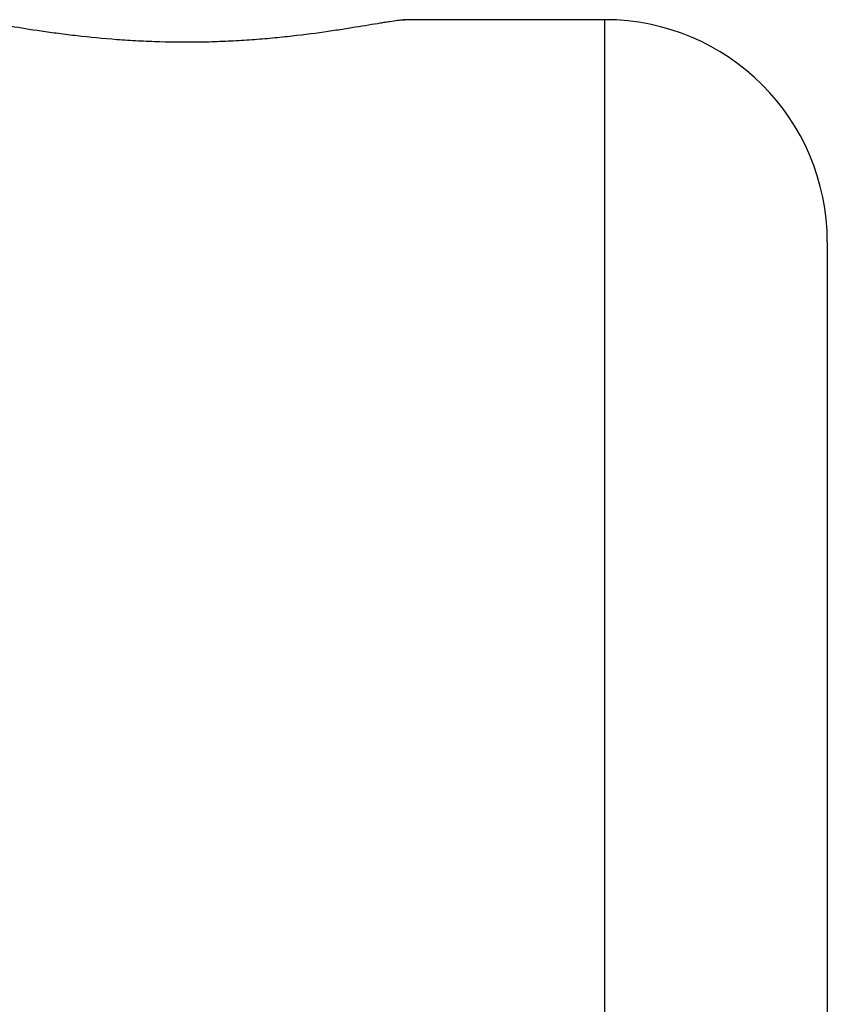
# Model space of a CAD drawing. Header units: millimetres. Extents: x 6909 to 9403, y -385 to 1379.
# Tile 132 of 142: x 8634.89 to 8642.16, y 880.52 to 889.38. Entities that reach past the tile are written whole.
import ezdxf

# ---------------------------------------------------------------- set-up
doc = ezdxf.new("R2010")
doc.units = ezdxf.units.MM

msp = doc.modelspace()

# ---------------------------------------------------------------- linework, layer by layer
for p, q in [((8640.1571, 889.3847), (8638.3476, 889.3847)), ((8640.1571, 879.5851), (8640.1571, 889.3847)), ((8642.1571, 887.3847), (8642.1571, 880.3142))]:
    msp.add_line(p, q)
msp.add_arc((8640.1571, 887.3847), 2, 0, 90)
msp.add_open_spline([(8634.4148, 889.3847), (8634.4263, 889.3847), (8634.4411, 889.3837), (8634.4682, 889.3809), (8634.4779, 889.3798), (8634.4936, 889.3778), (8634.4991, 889.377), (8634.5103, 889.3755), (8634.5394, 889.3715), (8634.5999, 889.3621), (8634.6648, 889.3514), (8634.7176, 889.3426), (8634.736, 889.3395), (8634.774, 889.3332), (8634.7938, 889.3299), (8634.896, 889.3131), (8634.9865, 889.2985), (8635.1351, 889.2768), (8635.1868, 889.2695), (8635.2677, 889.2588), (8635.2953, 889.2552), (8635.3511, 889.2483), (8635.3794, 889.2449), (8635.5222, 889.2285), (8635.6417, 889.2169), (8635.7977, 889.2052), (8635.8292, 889.203), (8635.893, 889.199), (8635.9253, 889.1971), (8636.0222, 889.192), (8636.087, 889.1894), (8636.2822, 889.1838), (8636.4133, 889.1832), (8636.5785, 889.1864), (8636.6116, 889.1872), (8636.6771, 889.1893), (8636.7097, 889.1905), (8636.8067, 889.1947), (8636.9342, 889.2018), (8637.0584, 889.2114), (8637.1501, 889.2195), (8637.1805, 889.2223), (8637.2408, 889.2282), (8637.2705, 889.2313), (8637.4166, 889.2471), (8637.5261, 889.2612), (8637.6541, 889.2793), (8637.6793, 889.283), (8637.7287, 889.2903), (8637.753, 889.294), (8637.824, 889.3049), (8637.8687, 889.3121), (8637.9953, 889.3327), (8638.0697, 889.3453), (8638.1498, 889.3585), (8638.1652, 889.361), (8638.1943, 889.3656), (8638.2082, 889.3678), (8638.2473, 889.3737), (8638.2932, 889.3802), (8638.3271, 889.3834), (8638.3467, 889.3845), (8638.352, 889.3847), (8638.3567, 889.3847)], degree=3, knots=[0, 0, 0, 0, 0.036066, 0.036066, 0.053642, 0.053642, 0.06243, 0.06243, 0.071218, 0.106369, 0.141521, 0.141521, 0.159097, 0.159097, 0.176673, 0.176673, 0.246977, 0.246977, 0.282129, 0.282129, 0.299705, 0.299705, 0.317281, 0.317281, 0.387584, 0.387584, 0.40516, 0.40516, 0.422736, 0.422736, 0.457888, 0.457888, 0.528192, 0.528192, 0.545768, 0.545768, 0.563343, 0.563343, 0.598495, 0.633647, 0.633647, 0.651223, 0.651223, 0.668799, 0.668799, 0.739103, 0.739103, 0.756679, 0.756679, 0.774255, 0.774255, 0.809406, 0.809406, 0.87971, 0.87971, 0.897286, 0.897286, 0.914862, 0.914862, 0.950014, 0.985166, 0.985166, 1, 1, 1, 1])

doc.saveas('drawing.dxf')
